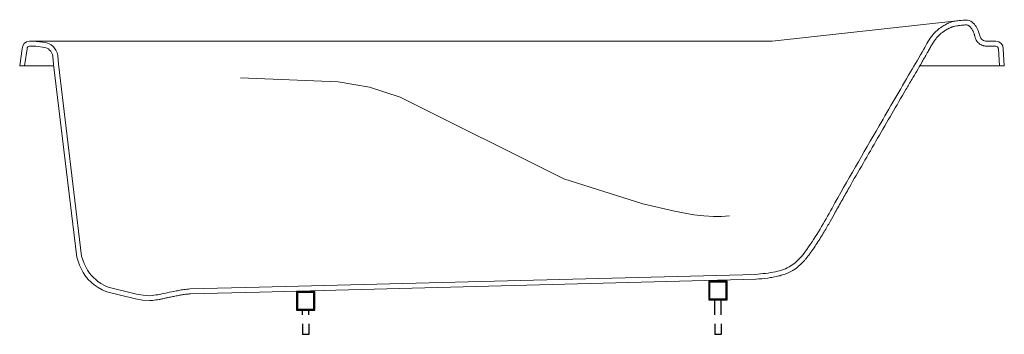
# Model space of a CAD drawing. Extents: x 0 to 1.6, y 0.01 to 0.53.
import ezdxf

# ---------------------------------------------------------------- set-up
doc = ezdxf.new("R2010")
doc.units = 0
doc.header["$LTSCALE"] = 50
doc.header["$MEASUREMENT"] = 0
doc.layers.add('BLOCKS', color=3, linetype='Continuous')

msp = doc.modelspace()

# ---------------------------------------------------------------- linework, layer by layer
at = {"layer": 'BLOCKS', "lineweight": 0}
for p, q in [((1.2226, 0.4899), (1.523, 0.5232)), ((0.0159, 0.4899), (1.2226, 0.4899)), ((1.5732, 0.4899), (1.5863, 0.4899)), ((1.5732, 0.4819), (1.5863, 0.4819)), ((0.0039, 0.4779), (0, 0.45)), ((1.5903, 0.4779), (1.592, 0.45)), ((1.5982, 0.4779), (1.6, 0.45)), ((0, 0.45), (0.0554, 0.45)), ((1.4627, 0.45), (1.6, 0.45))]:
    msp.add_line(p, q, dxfattribs=at)
at = {"layer": 'BLOCKS'}
for p, q in [((1.1297, 0.045), (1.1297, 0.0695)), ((1.1397, 0.045), (1.1397, 0.0695)), ((0.4597, 0.045), (0.4597, 0.0527)), ((0.4697, 0.045), (0.4697, 0.0527)), ((0.4597, 0.03), (0.4597, 0.0131)), ((0.4697, 0.03), (0.4697, 0.0131)), ((1.1297, 0.03), (1.1297, 0.0131)), ((1.1397, 0.03), (1.1397, 0.0131)), ((0.4697, 0.0131), (0.4597, 0.0131)), ((1.1397, 0.0131), (1.1297, 0.0131))]:
    msp.add_line(p, q, dxfattribs=at)
at = {"layer": 'BLOCKS', "lineweight": 0}
msp.add_lwpolyline([(0.008, 0.45), (0.0119, 0.4779, -0.416303), (0.0159, 0.4819), (0.0264, 0.4819), (0.0408, 0.48), (0.0427, 0.4794), (0.0445, 0.4787), (0.0467, 0.4774), (0.0487, 0.4757), (0.0504, 0.4737), (0.0519, 0.4715), (0.0532, 0.4685), (0.054, 0.4656), (0.0552, 0.4519), (0.0928, 0.1386), (0.0971, 0.1256), (0.1032, 0.1136), (0.1071, 0.1079), (0.1115, 0.1026), (0.1211, 0.0936), (0.1274, 0.0891), (0.1341, 0.0853), (0.1414, 0.0822), (0.1882, 0.0708), (0.1996, 0.0686), (0.2115, 0.068), (0.2157, 0.0684)], format="xyb", dxfattribs=at)
for points in [[(0.0176, 0.4899), (0.027, 0.4898), (0.0424, 0.4878), (0.0453, 0.487), (0.0481, 0.4859), (0.0514, 0.4839), (0.0543, 0.4814), (0.0568, 0.4785), (0.0589, 0.4753), (0.0607, 0.4712), (0.0619, 0.467), (0.0631, 0.4527), (0.1006, 0.1403), (0.1045, 0.1286), (0.11, 0.1177), (0.1135, 0.1127), (0.1173, 0.1081), (0.1262, 0.0998), (0.1317, 0.0959), (0.1377, 0.0925), (0.1439, 0.0898), (0.1899, 0.0786), (0.2005, 0.0766), (0.2114, 0.076), (0.215, 0.0763)], [(0.3586, 0.4303), (0.5173, 0.424), (0.5682, 0.4153), (0.6183, 0.3991), (0.8843, 0.2662), (1.0127, 0.2252), (1.064, 0.2137), (1.0957, 0.2077), (1.1115, 0.2057), (1.1273, 0.2048), (1.1404, 0.205), (1.1532, 0.2061)], [(0.3894, 0.0898), (1.196, 0.1107)], [(0.3896, 0.0818), (1.1962, 0.1028)], [(0.2767, 0.087), (0.3894, 0.0898)], [(0.2769, 0.079), (0.3896, 0.0818)]]:
    msp.add_lwpolyline(points, dxfattribs=at)
at = {"layer": 'BLOCKS'}
for points in [[(1.1197, 0.0995), (1.1197, 0.0695), (1.1497, 0.0695), (1.1497, 0.0995)], [(1.1212, 0.098), (1.1212, 0.071), (1.1482, 0.071), (1.1482, 0.098)], [(0.4497, 0.0827), (0.4497, 0.0527), (0.4797, 0.0527), (0.4797, 0.0827)], [(0.4512, 0.0812), (0.4512, 0.0542), (0.4782, 0.0542), (0.4782, 0.0812)]]:
    msp.add_lwpolyline(points, close=True, dxfattribs=at)
at = {"layer": 'BLOCKS', "lineweight": 0}
for centre, radius, start, end in [((0.0159, 0.4779), 0.012, 90, 180), ((1.5863, 0.4779), 0.012, 360, 90), ((1.5863, 0.4779), 0.00399, 360, 90)]:
    msp.add_arc(centre, radius, start, end, dxfattribs=at)
for points in [[(1.2702, 0.1395), (1.2791, 0.1513), (1.32, 0.2184), (1.3966, 0.3523), (1.4476, 0.44), (1.469, 0.477), (1.484, 0.5007), (1.4983, 0.5134), (1.5048, 0.5173), (1.5118, 0.5205), (1.523, 0.5232), (1.5299, 0.5239), (1.5431, 0.5237), (1.5514, 0.5177), (1.5564, 0.5098), (1.5598, 0.5002), (1.5617, 0.4951), (1.5679, 0.4906), (1.5751, 0.4899)], [(1.2702, 0.1395), (1.2532, 0.1245), (1.2282, 0.115), (1.196, 0.1107)], [(0.215, 0.0763), (0.2278, 0.0782), (0.2398, 0.0808), (0.2542, 0.0837), (0.2624, 0.0854), (0.2716, 0.0865), (0.2767, 0.087)]]:
    msp.add_spline(points, degree=3, dxfattribs=at)
for points, knots in [([(1.2765, 0.1347), (1.2786, 0.1373), (1.2806, 0.14), (1.2838, 0.1442), (1.2849, 0.1457), (1.2871, 0.1488), (1.2882, 0.1503), (1.2914, 0.1549), (1.2935, 0.158), (1.2996, 0.1673), (1.3035, 0.1736), (1.3106, 0.1856), (1.3138, 0.1912), (1.3198, 0.2018), (1.3226, 0.2067), (1.3272, 0.215), (1.329, 0.2183), (1.3328, 0.225), (1.3346, 0.2283), (1.3403, 0.2383), (1.344, 0.245), (1.3553, 0.2649), (1.3629, 0.2781), (1.3784, 0.305), (1.3863, 0.3187), (1.4018, 0.3455), (1.4095, 0.3587), (1.4248, 0.3851), (1.4325, 0.3983), (1.4434, 0.417), (1.4466, 0.4225), (1.4525, 0.4325), (1.4551, 0.437), (1.4605, 0.4461), (1.4631, 0.4507), (1.4671, 0.4576), (1.4685, 0.46), (1.471, 0.4643), (1.472, 0.4661), (1.4738, 0.4693), (1.4745, 0.4706), (1.4759, 0.473), (1.4765, 0.4741), (1.4776, 0.4762), (1.4782, 0.4772), (1.4799, 0.4803), (1.4811, 0.4824), (1.4834, 0.4862), (1.4846, 0.4881), (1.487, 0.4916), (1.4882, 0.4932), (1.4901, 0.4956), (1.4907, 0.4963), (1.492, 0.4977), (1.4926, 0.4984), (1.4947, 0.5004), (1.4961, 0.5017), (1.4988, 0.504), (1.5001, 0.505), (1.5023, 0.5065), (1.5031, 0.5071), (1.5048, 0.5081), (1.5057, 0.5086), (1.5071, 0.5094), (1.5076, 0.5097), (1.5085, 0.5102), (1.509, 0.5104), (1.5098, 0.5109), (1.5102, 0.5111), (1.5114, 0.5117), (1.5122, 0.5121), (1.5135, 0.5126), (1.5139, 0.5128), (1.5146, 0.5131), (1.515, 0.5132), (1.5156, 0.5134), (1.5159, 0.5135), (1.5169, 0.5138), (1.5176, 0.514), (1.5197, 0.5145), (1.5211, 0.5148), (1.5232, 0.5151), (1.5238, 0.5152), (1.5251, 0.5154), (1.5257, 0.5155), (1.5277, 0.5157), (1.5291, 0.5158), (1.5308, 0.516), (1.5311, 0.516), (1.5318, 0.5161), (1.5321, 0.5161), (1.5329, 0.5162), (1.5335, 0.5163), (1.5352, 0.5165), (1.5362, 0.5166), (1.538, 0.5166), (1.5388, 0.5165), (1.5397, 0.5164), (1.5399, 0.5163), (1.5403, 0.5163), (1.5404, 0.5162), (1.5407, 0.5161), (1.5408, 0.5161), (1.5411, 0.516), (1.5413, 0.5159), (1.5417, 0.5157), (1.5421, 0.5155), (1.543, 0.5148), (1.5437, 0.5142), (1.5448, 0.5131), (1.5453, 0.5126), (1.5462, 0.5115), (1.5466, 0.511), (1.5481, 0.5087), (1.5491, 0.5068), (1.5502, 0.504), (1.5505, 0.5032), (1.551, 0.502), (1.5511, 0.5015), (1.5514, 0.5005), (1.5516, 0.4999), (1.5519, 0.499), (1.552, 0.4986), (1.5523, 0.4976), (1.5524, 0.4968), (1.5529, 0.4952), (1.5532, 0.4943), (1.5538, 0.4929), (1.554, 0.4925), (1.5544, 0.4917), (1.5546, 0.4914), (1.5549, 0.4908), (1.5551, 0.4906), (1.5555, 0.4901), (1.5556, 0.4898), (1.5562, 0.4891), (1.5566, 0.4886), (1.558, 0.4871), (1.5591, 0.4863), (1.5613, 0.4847), (1.5625, 0.4841), (1.5642, 0.4834), (1.5647, 0.4832), (1.5656, 0.4829), (1.566, 0.4828), (1.5668, 0.4826), (1.5672, 0.4825), (1.5684, 0.4823), (1.5691, 0.4821), (1.5711, 0.4819), (1.5722, 0.4819), (1.574, 0.4819), (1.5746, 0.4819), (1.5752, 0.4819)], [0, 0, 0, 0, 10.086072, 10.086072, 15.574106, 15.574106, 21.06214, 21.06214, 32.038209, 32.038209, 53.990345, 53.990345, 73.445631, 73.445631, 90.313585, 90.313585, 101.823358, 101.823358, 113.333131, 113.333131, 136.352678, 136.352678, 182.391772, 182.391772, 229.888847, 229.888847, 275.854009, 275.854009, 321.819171, 321.819171, 340.990978, 340.990978, 356.836954, 356.836954, 372.682931, 372.682931, 380.948468, 380.948468, 387.294499, 387.294499, 391.80774, 391.80774, 395.428741, 395.428741, 399.049742, 399.049742, 406.291745, 406.291745, 413.298032, 413.298032, 420.236481, 420.236481, 423.497124, 423.497124, 426.757766, 426.757766, 433.279052, 433.279052, 438.850006, 438.850006, 442.266002, 442.266002, 445.681999, 445.681999, 447.551256, 447.551256, 449.106807, 449.106807, 450.662359, 450.662359, 453.773461, 453.773461, 455.53214, 455.53214, 456.812188, 456.812188, 458.092236, 458.092236, 460.652331, 460.652331, 465.772523, 465.772523, 467.865625, 467.865625, 469.958728, 469.958728, 474.144933, 474.144933, 475.038386, 475.038386, 475.931839, 475.931839, 477.718745, 477.718745, 481.392393, 481.392393, 485.06604, 485.06604, 486.577498, 486.577498, 487.5408, 487.5408, 488.642075, 488.642075, 489.74335, 489.74335, 491.9459, 491.9459, 495.829669, 495.829669, 498.675323, 498.675323, 501.520978, 501.520978, 509.604909, 509.604909, 512.54493, 512.54493, 514.221513, 514.221513, 516.151247, 516.151247, 517.500901, 517.500901, 519.477819, 519.477819, 521.454737, 521.454737, 522.286661, 522.286661, 522.857589, 522.857589, 523.350084, 523.350084, 523.842578, 523.842578, 524.827567, 524.827567, 527.208591, 527.208591, 529.589616, 529.589616, 530.548777, 530.548777, 531.307587, 531.307587, 532.066398, 532.066398, 533.584019, 533.584019, 536.285087, 536.285087, 538.03987, 538.03987, 538.03987, 538.03987]), ([(1.2759, 0.134), (1.2736, 0.1316), (1.2712, 0.1292), (1.2662, 0.1244), (1.2635, 0.1221), (1.2598, 0.1193), (1.2589, 0.1187), (1.2574, 0.1178), (1.2568, 0.1173), (1.2555, 0.1165), (1.2548, 0.1162), (1.2528, 0.115), (1.2514, 0.1143), (1.2473, 0.1124), (1.2444, 0.1113), (1.2389, 0.1095), (1.2363, 0.1087), (1.2306, 0.1073), (1.2275, 0.1067), (1.2215, 0.1056), (1.2185, 0.1051), (1.2092, 0.1039), (1.2029, 0.1033), (1.1967, 0.1028)], [0, 0, 0, 0, 9.76443, 9.76443, 19.52886, 19.52886, 22.185961, 22.185961, 24.220843, 24.220843, 26.255725, 26.255725, 30.325488, 30.325488, 38.465015, 38.465015, 46.076118, 46.076118, 54.800523, 54.800523, 63.524928, 63.524928, 82.216926, 82.216926, 82.216926, 82.216926]), ([(0.2159, 0.0684), (0.2193, 0.0688), (0.2228, 0.0693), (0.2272, 0.07), (0.2281, 0.0701), (0.2295, 0.0704), (0.2302, 0.0705), (0.2315, 0.0708), (0.2321, 0.0709), (0.234, 0.0713), (0.2352, 0.0716), (0.2375, 0.0721), (0.2386, 0.0724), (0.2402, 0.0727), (0.2409, 0.0729), (0.2427, 0.0733), (0.2439, 0.0735), (0.2464, 0.074), (0.2476, 0.0743), (0.25, 0.0747), (0.2511, 0.075), (0.2534, 0.0754), (0.2547, 0.0757), (0.2571, 0.0762), (0.2583, 0.0764), (0.2607, 0.0769), (0.2619, 0.0772), (0.2635, 0.0775), (0.264, 0.0775), (0.2654, 0.0777), (0.2664, 0.0779), (0.2688, 0.0782), (0.2703, 0.0783), (0.2726, 0.0786), (0.2734, 0.0786), (0.2749, 0.0788), (0.2756, 0.0789), (0.2767, 0.079), (0.2771, 0.079), (0.2776, 0.0791)], [0, 0, 0, 0, 10.302128, 10.302128, 12.655169, 12.655169, 14.506528, 14.506528, 16.357887, 16.357887, 20.060605, 20.060605, 23.373042, 23.373042, 25.31674, 25.31674, 29.204138, 29.204138, 33.091535, 33.091535, 36.504206, 36.504206, 40.164565, 40.164565, 43.824924, 43.824924, 47.769813, 47.769813, 49.330908, 49.330908, 52.579184, 52.579184, 57.280893, 57.280893, 59.495205, 59.495205, 61.709518, 61.709518, 62.949591, 62.949591, 62.949591, 62.949591])]:
    msp.add_open_spline(points, degree=3, knots=knots, dxfattribs=at)

doc.saveas('drawing.dxf')
